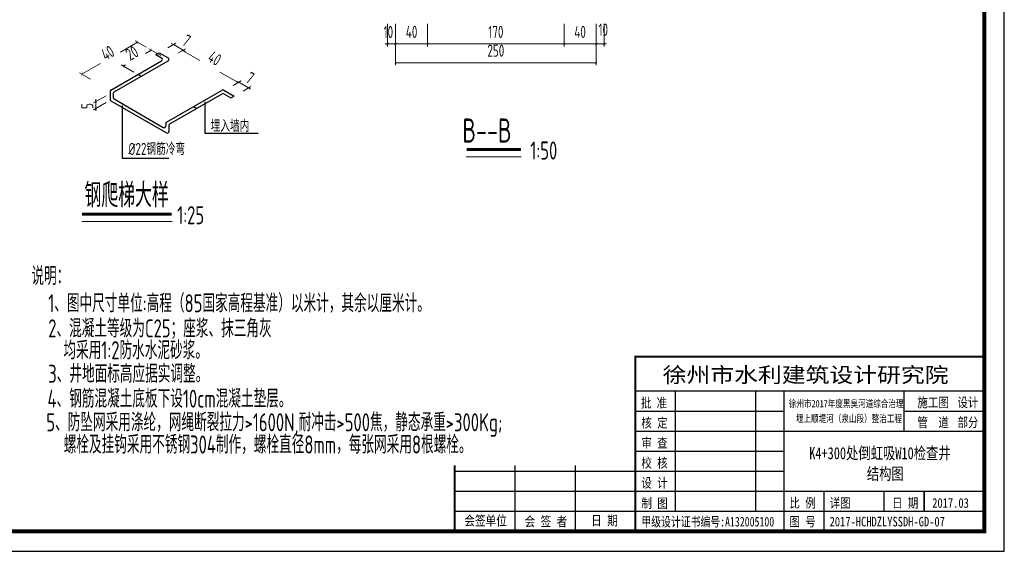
# Model space of a CAD drawing. Header units: millimetres. Extents: x 65530 to 130460, y -103607 to -18875.
# Tile 61 of 75: x 98464 to 100919, y -49551 to -48225. Entities that reach past the tile are written whole.
import ezdxf

# ---------------------------------------------------------------- set-up
doc = ezdxf.new("R2010")
doc.units = ezdxf.units.MM
doc.header["$LTSCALE"] = 0.5
doc.layers.add('GPSCOMMON', color=7, linetype='Continuous')
doc.layers.add('图框', color=7, linetype='Continuous')
doc.layers.add('标注线', color=4, linetype='Continuous', lineweight=13)
doc.styles.add('HzTxt', font='tssdeng.shx', dxfattribs={"width": 0.7, "bigfont": 'hztxt.shx'})
doc.styles.add('图框', font='simfang.ttf', dxfattribs={"width": 0.8, "height": 4})
doc.dimstyles.new('75', dxfattribs={"dimtxt": 45, "dimasz": 12, "dimexe": 12, "dimexo": 12, "dimgap": 15, "dimtad": 1, "dimdec": 0, "dimlfac": 0.5, "dimtxsty": 'HzTxt', "dimblk": 'ARCHTICK', "dimcen": 2.5, "dimclrd": 256, "dimclre": 256, "dimclrt": 256, "dimadec": 0, "dimazin": 0, "dimtfac": 1, "dimtdec": 0, "dimtmove": 2, "dimatfit": 2, "dimfxl": 0, "dimlwd": -1, "dimlwe": -1, "dimarcsym": 0})

# ---------------------------------------------------------------- blocks, each defined once
blk = doc.blocks.new('_ArchTick')
at = {"color": 0, "linetype": 'ByBlock', "const_width": 0.15}
blk.add_lwpolyline([(-0.5, -0.5), (0.5, 0.5)], dxfattribs=at)
blk = doc.blocks.new('*D186')
at = {"layer": 'Defpoints', "color": 0}
for p in [(99821.3, -48225.1), (99901.3, -48225.1), (99821.3, -48285.1)]:
    blk.add_point(p, dxfattribs=at)
at = {"layer": '标注线'}
for p, q in [((99821.3, -48235.1), (99821.3, -48291.1)), ((99901.3, -48235.1), (99901.3, -48291.1)), ((99901.3, -48285.1), (99821.3, -48285.1))]:
    blk.add_line(p, q, dxfattribs=at)
at = {"layer": '标注线', "xscale": 6, "yscale": 6, "zscale": 6, "rotation": 180}
blk.add_blockref('_ArchTick', (99821.3, -48285.1), dxfattribs=at)
at = {"layer": '标注线', "xscale": 6, "yscale": 6, "zscale": 6}
blk.add_blockref('_ArchTick', (99901.3, -48285.1), dxfattribs=at)
at = {"layer": '标注线', "insert": (99861.3, -48255.1), "char_height": 30, "attachment_point": 5, "style": 'HzTxt'}
blk.add_mtext('40', dxfattribs=at)
blk = doc.blocks.new('*D187')
at = {"layer": 'Defpoints', "color": 0}
for p in [(99481.3, -48225.1), (99821.3, -48225.1), (99481.3, -48285.1)]:
    blk.add_point(p, dxfattribs=at)
at = {"layer": '标注线'}
for p, q in [((99481.3, -48235.1), (99481.3, -48291.1)), ((99821.3, -48235.1), (99821.3, -48291.1)), ((99821.3, -48285.1), (99481.3, -48285.1))]:
    blk.add_line(p, q, dxfattribs=at)
at = {"layer": '标注线', "xscale": 6, "yscale": 6, "zscale": 6, "rotation": 180}
blk.add_blockref('_ArchTick', (99481.3, -48285.1), dxfattribs=at)
at = {"layer": '标注线', "xscale": 6, "yscale": 6, "zscale": 6}
blk.add_blockref('_ArchTick', (99821.3, -48285.1), dxfattribs=at)
at = {"layer": '标注线', "insert": (99651.3, -48255.1), "char_height": 30, "attachment_point": 5, "style": 'HzTxt'}
blk.add_mtext('170', dxfattribs=at)
blk = doc.blocks.new('*D188')
at = {"layer": 'Defpoints', "color": 0}
for p in [(99401.3, -48225.1), (99481.3, -48225.1), (99401.3, -48285.1)]:
    blk.add_point(p, dxfattribs=at)
at = {"layer": '标注线'}
for p, q in [((99401.3, -48235.1), (99401.3, -48291.1)), ((99481.3, -48235.1), (99481.3, -48291.1)), ((99481.3, -48285.1), (99401.3, -48285.1))]:
    blk.add_line(p, q, dxfattribs=at)
at = {"layer": '标注线', "xscale": 6, "yscale": 6, "zscale": 6, "rotation": 180}
blk.add_blockref('_ArchTick', (99401.3, -48285.1), dxfattribs=at)
at = {"layer": '标注线', "xscale": 6, "yscale": 6, "zscale": 6}
blk.add_blockref('_ArchTick', (99481.3, -48285.1), dxfattribs=at)
at = {"layer": '标注线', "insert": (99441.3, -48255.1), "char_height": 30, "attachment_point": 5, "style": 'HzTxt'}
blk.add_mtext('40', dxfattribs=at)
blk = doc.blocks.new('*D189')
at = {"layer": 'Defpoints', "color": 0}
for p in [(99401.3, -48225.1), (99901.3, -48225.1), (99901.3, -48331.9)]:
    blk.add_point(p, dxfattribs=at)
at = {"layer": '标注线'}
for p, q in [((99401.3, -48235.1), (99401.3, -48337.9)), ((99901.3, -48235.1), (99901.3, -48337.9)), ((99401.3, -48331.9), (99901.3, -48331.9))]:
    blk.add_line(p, q, dxfattribs=at)
at = {"layer": '标注线', "xscale": 6, "yscale": 6, "zscale": 6, "rotation": 180}
blk.add_blockref('_ArchTick', (99401.3, -48331.9), dxfattribs=at)
at = {"layer": '标注线', "xscale": 6, "yscale": 6, "zscale": 6}
blk.add_blockref('_ArchTick', (99901.3, -48331.9), dxfattribs=at)
at = {"layer": '标注线', "insert": (99651.3, -48301.9), "char_height": 30, "attachment_point": 5, "style": 'HzTxt'}
blk.add_mtext('250', dxfattribs=at)
blk = doc.blocks.new('*D190')
at = {"layer": 'Defpoints', "color": 0}
for p in [(99901.3, -48225.1), (99921.3, -48225.1), (99921.3, -48285.1)]:
    blk.add_point(p, dxfattribs=at)
at = {"layer": '标注线'}
for p, q in [((99901.3, -48235.1), (99901.3, -48291.1)), ((99921.3, -48235.1), (99921.3, -48291.1)), ((99901.3, -48285.1), (99895.3, -48285.1)), ((99901.3, -48285.1), (99921.3, -48285.1)), ((99921.3, -48285.1), (99927.3, -48285.1))]:
    blk.add_line(p, q, dxfattribs=at)
at = {"layer": '标注线', "xscale": 6, "yscale": 6, "zscale": 6}
blk.add_blockref('_ArchTick', (99901.3, -48285.1), dxfattribs=at)
at = {"layer": '标注线', "xscale": 6, "yscale": 6, "zscale": 6, "rotation": 180}
blk.add_blockref('_ArchTick', (99921.3, -48285.1), dxfattribs=at)
at = {"layer": '标注线', "insert": (99919.1, -48249.5), "char_height": 30, "attachment_point": 5, "style": 'HzTxt'}
blk.add_mtext('10', dxfattribs=at)
blk = doc.blocks.new('*D191')
at = {"layer": 'Defpoints', "color": 0}
for p in [(99381.3, -48225.1), (99401.3, -48225.1), (99381.3, -48285.1)]:
    blk.add_point(p, dxfattribs=at)
at = {"layer": '标注线'}
for p, q in [((99381.3, -48235.1), (99381.3, -48291.1)), ((99401.3, -48235.1), (99401.3, -48291.1)), ((99381.3, -48285.1), (99375.3, -48285.1)), ((99401.3, -48285.1), (99381.3, -48285.1)), ((99401.3, -48285.1), (99407.3, -48285.1))]:
    blk.add_line(p, q, dxfattribs=at)
at = {"layer": '标注线', "xscale": 6, "yscale": 6, "zscale": 6}
blk.add_blockref('_ArchTick', (99381.3, -48285.1), dxfattribs=at)
at = {"layer": '标注线', "xscale": 6, "yscale": 6, "zscale": 6, "rotation": 180}
blk.add_blockref('_ArchTick', (99401.3, -48285.1), dxfattribs=at)
at = {"layer": '标注线', "insert": (99383.4, -48255.4), "char_height": 30, "attachment_point": 5, "style": 'HzTxt'}
blk.add_mtext('10', dxfattribs=at)
blk = doc.blocks.new('*D202')
at = {"layer": 'Defpoints', "color": 0}
for p in [(98792.2, -48300.4), (98826.2, -48320.1), (98759, -48361.2)]:
    blk.add_point(p, dxfattribs=at)
at = {"layer": '标注线'}
for p, q in [((98792.2, -48300.4), (98777.8, -48308.8)), ((98816.2, -48314.3), (98786.2, -48297)), ((98749, -48355.4), (98717, -48337)), ((98723, -48340.4), (98728, -48337.5))]:
    blk.add_line(p, q, dxfattribs=at)
at = {"layer": '标注线', "xscale": 6, "yscale": 6, "zscale": 6}
for p, rotation in [((98792.2, -48300.4), 29.99999990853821), ((98723, -48340.4), 209.9999999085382)]:
    blk.add_blockref('_ArchTick', p, dxfattribs=dict(at, rotation=rotation))
at = {"layer": '标注线', "insert": (98744.1, -48307.9), "char_height": 30, "attachment_point": 5, "rotation": 30, "style": 'HzTxt'}
blk.add_mtext('20', dxfattribs=at)
blk = doc.blocks.new('*D203')
at = {"layer": 'Defpoints', "color": 0}
for p in [(98824, -48300.3), (98871.7, -48300.8), (98848.2, -48314.3)]:
    blk.add_point(p, dxfattribs=at)
at = {"layer": '标注线'}
for p, q in [((98834, -48294.5), (98853.4, -48283.3)), ((98847.4, -48286.8), (98842.2, -48283.8)), ((98847.4, -48286.8), (98871.7, -48300.8)), ((98858.2, -48308.5), (98877.7, -48297.3)), ((98871.7, -48300.8), (98876.9, -48303.8))]:
    blk.add_line(p, q, dxfattribs=at)
at = {"layer": '标注线', "xscale": 6, "yscale": 6, "zscale": 6}
for p, rotation in [((98847.4, -48286.8), 329.9999999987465), ((98871.7, -48300.8), 149.9999999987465)]:
    blk.add_blockref('_ArchTick', p, dxfattribs=dict(at, rotation=rotation))
at = {"layer": '标注线', "insert": (98880.2, -48276.6), "char_height": 30, "attachment_point": 5, "rotation": 330, "style": 'HzTxt'}
blk.add_mtext('7', dxfattribs=at)
blk = doc.blocks.new('*D204')
at = {"layer": 'Defpoints', "color": 0}
for p in [(98758.1, -48280.7), (98789.8, -48299), (98651.2, -48379)]:
    blk.add_point(p, dxfattribs=at)
at = {"layer": '标注线'}
for p, q in [((98779.8, -48293.2), (98752.1, -48277.2)), ((98758.1, -48280.7), (98715.5, -48305.3)), ((98619.5, -48360.7), (98665.7, -48334)), ((98641.2, -48373.2), (98613.5, -48357.2))]:
    blk.add_line(p, q, dxfattribs=at)
at = {"layer": '标注线', "xscale": 6, "yscale": 6, "zscale": 6}
for p, rotation in [((98758.1, -48280.7), 30.00000000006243), ((98619.5, -48360.7), 210.0000000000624)]:
    blk.add_blockref('_ArchTick', p, dxfattribs=dict(at, rotation=rotation))
at = {"layer": '标注线', "insert": (98683.6, -48307.6), "char_height": 30, "attachment_point": 5, "rotation": 30, "style": 'HzTxt'}
blk.add_mtext('40', dxfattribs=at)
blk = doc.blocks.new('*D205')
at = {"layer": 'Defpoints', "color": 0}
for p in [(98848.2, -48314.3), (98986.8, -48394.3), (99008.9, -48381.5)]:
    blk.add_point(p, dxfattribs=at)
at = {"layer": '标注线'}
for p, q in [((98858.2, -48308.5), (98876.3, -48298.1)), ((98870.3, -48301.5), (98913.8, -48326.6)), ((99008.9, -48381.5), (98963.5, -48355.4)), ((98996.8, -48388.5), (99014.9, -48378.1))]:
    blk.add_line(p, q, dxfattribs=at)
at = {"layer": '标注线', "xscale": 6, "yscale": 6, "zscale": 6}
for p, rotation in [((98870.3, -48301.5), 150.0000000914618), ((99008.9, -48381.5), 330.0000000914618)]:
    blk.add_blockref('_ArchTick', p, dxfattribs=dict(at, rotation=rotation))
at = {"layer": '标注线', "insert": (98950.2, -48320.9), "char_height": 30, "attachment_point": 5, "rotation": 330, "style": 'HzTxt'}
blk.add_mtext('40', dxfattribs=at)
blk = doc.blocks.new('*D206')
at = {"layer": 'Defpoints', "color": 0}
for p in [(98689.7, -48408.6), (98690.2, -48425.5), (98654.4, -48446.2)]:
    blk.add_point(p, dxfattribs=at)
at = {"layer": '标注线'}
for p, q in [((98679.7, -48414.3), (98648.4, -48432.4)), ((98654.4, -48428.9), (98654.4, -48422.9)), ((98680.2, -48431.3), (98648.4, -48449.6)), ((98654.4, -48428.9), (98654.4, -48446.2)), ((98654.4, -48446.2), (98654.4, -48452.2))]:
    blk.add_line(p, q, dxfattribs=at)
at = {"layer": '标注线', "xscale": 6, "yscale": 6, "zscale": 6}
for p, rotation in [((98654.4, -48428.9), 270), ((98654.4, -48446.2), 90)]:
    blk.add_blockref('_ArchTick', p, dxfattribs=dict(at, rotation=rotation))
at = {"layer": '标注线', "insert": (98633, -48439.9), "char_height": 30, "attachment_point": 5, "rotation": 90, "style": 'HzTxt'}
blk.add_mtext('5', dxfattribs=at)
blk = doc.blocks.new('*D207')
at = {"layer": 'Defpoints', "color": 0}
for p in [(98986.8, -48394.3), (99034.5, -48394.7), (99011.1, -48408.3)]:
    blk.add_point(p, dxfattribs=at)
at = {"layer": '标注线'}
for p, q in [((98996.8, -48388.5), (99016.3, -48377.3)), ((99010.3, -48380.7), (99005.1, -48377.7)), ((99010.3, -48380.7), (99034.5, -48394.7)), ((99021.1, -48402.5), (99040.5, -48391.3)), ((99034.5, -48394.7), (99039.7, -48397.7))]:
    blk.add_line(p, q, dxfattribs=at)
at = {"layer": '标注线', "xscale": 6, "yscale": 6, "zscale": 6}
for p, rotation in [((99010.3, -48380.7), 330.0000000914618), ((99034.5, -48394.7), 150.0000000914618)]:
    blk.add_blockref('_ArchTick', p, dxfattribs=dict(at, rotation=rotation))
at = {"layer": '标注线', "insert": (99038.7, -48369.9), "char_height": 30, "attachment_point": 5, "rotation": 330, "style": 'HzTxt'}
blk.add_mtext('7', dxfattribs=at)

msp = doc.modelspace()

# ---------------------------------------------------------------- linework, layer by layer
at = {"linetype": 'Continuous'}
for p, q in [((98699.68, -48404.67), (98834.24, -48326.98)), ((98803.99, -48311.82), (98811.99, -48307.21)), ((98803.99, -48311.82), (98818.24, -48320.05)), ((98811.99, -48307.21), (98834.24, -48320.05)), ((98758.96, -48361.21), (98766.96, -48365.82)), ((98830.24, -48480.05), (98968.81, -48400.05)), ((98972.81, -48400.05), (98999.06, -48415.21)), ((98689.68, -48403.52), (98689.68, -48423.52)), ((98697.68, -48408.13), (98697.68, -48418.9)), ((98699.68, -48422.36), (98822.24, -48493.12)), ((98838.24, -48484.67), (98968.81, -48409.29)), ((98972.81, -48409.29), (98991.06, -48419.82)), ((98991.06, -48419.82), (98999.06, -48415.21)), ((98691.68, -48426.98), (98830.24, -48506.98)), ((98719.9, -48438.65), (98719.9, -48569.99)), ((98897.52, -48441.21), (98905.52, -48445.82)), ((98925.6, -48429.61), (98925.6, -48508.06)), ((98828.24, -48483.52), (98828.24, -48489.66)), ((98836.24, -48488.13), (98836.24, -48503.52)), ((98925.6, -48508.06), (99058.9, -48508.06)), ((98719.9, -48569.99), (98836.41, -48569.99))]:
    msp.add_line(p, q, dxfattribs=at)
for p, q in [((99998.76, -49065.01), (99998.76, -49500.72)), ((99998.76, -49500.72), (99998.76, -49065.01)), ((99998.76, -49150.72), (100868.76, -49150.72)), ((100098.76, -49450.72), (100098.76, -49150.72)), ((100298.76, -49150.72), (100298.76, -49450.72)), ((100368.76, -49150.72), (100368.76, -49500.72)), ((100668.76, -49250.72), (100668.76, -49150.72)), ((99998.76, -49200.72), (100368.76, -49200.72)), ((100668.76, -49200.72), (100868.76, -49200.72)), ((99998.76, -49250.72), (100868.76, -49250.72)), ((99998.76, -49300.72), (100368.76, -49300.72)), ((99548.76, -49336.89), (99548.76, -49500.72)), ((99548.76, -49350.72), (100368.76, -49350.72)), ((99698.76, -49336.89), (99698.76, -49500.72)), ((99848.76, -49336.89), (99848.76, -49500.72)), ((99548.76, -49400.72), (100868.76, -49400.72)), ((100468.76, -49400.72), (100468.76, -49500.72)), ((100618.76, -49400.72), (100618.76, -49450.72)), ((100718.76, -49400.72), (100718.76, -49450.72)), ((100718.76, -49450.72), (100718.76, -49400.72)), ((99548.76, -49450.72), (100868.76, -49450.72))]:
    msp.add_line(p, q)
msp.add_lwpolyline([(96718.76, -49550.72), (100918.76, -49550.72), (100918.76, -46580.72), (96718.76, -46580.72)], close=True)
for points, const_width in [([(96968.76, -46630.72), (100868.76, -46630.72), (100868.76, -49500.72), (96968.76, -49500.72), (96968.76, -46630.72)], 10), ([(100868.76, -49065.01), (99998.76, -49065.01), (99998.76, -49500.72)], 5), ([(99548.76, -49336.89), (99548.76, -49500.72)], 5)]:
    msp.add_lwpolyline(points, dxfattribs=dict(const_width=const_width))
for centre, start, end in [((98816.24, -48323.52), 300, 60), ((98832.24, -48323.52), 300, 60), ((98693.68, -48403.52), 120, 180), ((98970.81, -48403.52), 60, 120), ((98693.68, -48423.52), 180, 240), ((98701.68, -48408.13), 120, 180), ((98701.68, -48418.9), 180, 240), ((98970.81, -48412.75), 60, 120), ((98824.24, -48489.66), 240, 0), ((98832.24, -48483.52), 120, 180), ((98840.24, -48488.13), 120, 180), ((98832.24, -48503.52), 240, 0)]:
    msp.add_arc(centre, 4, start, end, dxfattribs=at)
at = {"layer": 'GPSCOMMON', "lineweight": -3}
msp.add_line((98691.68, -48400.05), (98818.24, -48326.98), dxfattribs=at)
at = {"layer": '标注线'}
for p, q in [((99714.76, -48566.56), (99577.22, -48566.56)), ((98619.45, -48727.9), (98844.14, -48727.9))]:
    msp.add_line(p, q, dxfattribs=at)
at = {"layer": '标注线', "const_width": 8}
for points in [[(99714.25, -48548.47), (99578.25, -48548.47)], [(98619.96, -48709.82), (98843.12, -48709.82)]]:
    msp.add_lwpolyline(points, dxfattribs=at)

# ---------------------------------------------------------------- texts
at = {"style": '图框'}
for s, height, width, p in [('徐州市水利建筑设计研究院', 37.8571, 1.15, (100067.1, -49129.57)), ('批 准', 24, 0.8, (100012.76, -49192.26)), ('徐州市2017年度黑臭河道综合治理 ', 18, 0.75, (100381.58, -49191.28)), ('施工图', 24, 0.8, (100702.02, -49191.28)), ('设计', 24, 0.8, (100801.92, -49191.28)), (' 堰上顺堤河（泉山段）整治工程 ', 18, 0.75, (100389.05, -49228.57)), ('核 定', 24, 0.8, (100014.02, -49242)), ('管  道', 24, 0.8, (100702.02, -49240.95)), ('部分', 24, 0.8, (100801.92, -49240.95)), ('审 查', 24, 0.8, (100014.02, -49292)), ('校 核', 24, 0.8, (100014.02, -49342)), ('设 计', 24, 0.8, (100014.02, -49392)), ('制 图', 24, 0.8, (100014.35, -49442.69)), ('比 例', 24, 0.8, (100383.25, -49442.08)), ('详图', 24, 0.8, (100483.25, -49442.08)), ('日 期', 24, 0.8, (100639.02, -49442.08)), ('2017.03', 24, 0.8, (100739.02, -49442.08)), ('会签单位', 24.286, 0.8, (99572.71, -49486.24)), ('会 签 者', 24.286, 0.8, (99723.05, -49488.38)), ('日 期', 24.286, 0.8, (99888.89, -49485.99)), ('甲级设计证书编号:A132005100', 24, 0.75, (100014.04, -49488.8)), ('图 号', 24, 0.8, (100383.25, -49488.66)), ('2017-HCHDZLYSSDH-GD-07', 24, 0.8, (100483.25, -49488.66))]:
    msp.add_text(s, height=height, dxfattribs=dict(at, width=width)).set_placement(p)
at = {"layer": '图框', "style": '图框', "width": 0.75}
for s, p in [('K4+300处倒虹吸W10检查井', (100432.46, -49320.89)), ('结构图 ', (100576.09, -49372.06))]:
    msp.add_text(s, height=30, dxfattribs=at).set_placement(p)
at = {"layer": '标注线', "style": 'HzTxt', "width": 0.7}
for s, height, p in [('埋入墙内', 30, (98940.36, -48504.48)), ('B--B', 60, (99567.78, -48531.07)), ('%%C22钢筋冷弯', 30, (98735.44, -48561.93)), ('1:50', 45, (99737.11, -48573.42)), ('钢爬梯大样', 60, (98625.89, -48692.41)), ('1:25', 45, (98856.95, -48734.76)), ('说明：', 45, (98493.61, -48886.49)), ('1、图中尺寸单位:高程（85国家高程基准）以米计，其余以厘米计。', 45, (98535.48, -48954.43)), ('2、混凝土等级为C25；座浆、抹三角灰', 45, (98535.48, -49017.15)), ('    均采用1:2防水水泥砂浆。', 45, (98496.8, -49071.66)), ('3、井地面标高应据实调整。', 45, (98535.48, -49130.27)), ('4、钢筋混凝土底板下设10cm混凝土垫层。', 45, (98533.65, -49192.43)), ('5、防坠网采用涤纶，网绳断裂拉力>1600N,耐冲击>500焦，静态承重>300Kg;', 45, (98530.68, -49251.38)), ('    螺栓及挂钩采用不锈钢304制作，螺栓直径8mm，每张网采用8根螺栓。', 45, (98497.65, -49306.86))]:
    msp.add_text(s, height=height, dxfattribs=at).set_placement(p)

# ---------------------------------------------------------------- dimensions: what is measured, and where the dimension line sits
at = {"layer": '标注线'}
for base, p1, p2, picture, middle in [((99381.29, -48285.11), (99401.29, -48225.08), (99381.29, -48225.08), '*D191', (99383.37, -48255.43)), ((99921.3, -48285.11), (99901.34, -48225.08), (99921.3, -48225.08), '*D190', (99919.11, -48249.45))]:
    dim = msp.add_linear_dim(base=base, p1=p1, p2=p2, angle=180, dimstyle='75', override={"dimtxt": 30, "dimasz": 6, "dimexe": 6, "dimexo": 10}, dxfattribs=at)
    dim.commit()
    dim.dimension.update_dxf_attribs({"geometry": picture, "text_midpoint": middle, "dimtype": 160})
for base, p1, p2, picture, middle in [((99401.29, -48285.11), (99481.34, -48225.08), (99401.29, -48225.08), '*D188', (99441.31, -48255.11)), ((99901.34, -48331.94), (99401.29, -48225.08), (99901.34, -48225.08), '*D189', (99651.31, -48301.94)), ((99481.34, -48285.11), (99821.34, -48225.08), (99481.34, -48225.08), '*D187', (99651.34, -48255.11)), ((99821.34, -48285.11), (99901.34, -48225.08), (99821.34, -48225.08), '*D186', (99861.34, -48255.11))]:
    dim = msp.add_linear_dim(base=base, p1=p1, p2=p2, angle=180, dimstyle='75', override={"dimtxt": 30, "dimasz": 6, "dimexe": 6, "dimexo": 10}, dxfattribs=at)
    dim.commit()
    dim.dimension.update_dxf_attribs({"geometry": picture, "text_midpoint": middle})
for base, p1, p2, angle, text, picture, middle, dimtype in [((98871.66, -48300.76), (98823.99, -48300.28), (98848.24, -48314.28), 330, '7', '*D203', (98880.16, -48276.55), 161), ((98758.07, -48280.69), (98651.23, -48379.01), (98789.8, -48299.01), 30, '40', '*D204', (98683.63, -48307.62), 161), ((98792.24, -48300.42), (98758.96, -48361.21), (98826.24, -48320.05), 210, '20', '*D202', (98744.11, -48307.93), 160), ((99008.87, -48381.54), (98848.24, -48314.28), (98986.81, -48394.28), 150, '40', '*D205', (98950.25, -48320.93), 160), ((99034.5, -48394.74), (98986.81, -48394.28), (99011.06, -48408.28), 150, '7', '*D207', (99038.74, -48369.86), 160), ((98654.44, -48446.17), (98689.68, -48408.57), (98690.21, -48425.52), 90, '5', '*D206', (98633.03, -48439.94), 160)]:
    dim = msp.add_linear_dim(base=base, p1=p1, p2=p2, angle=angle, text=text, dimstyle='75', override={"dimtxt": 30, "dimasz": 6, "dimexe": 6, "dimexo": 10}, dxfattribs=at)
    dim.commit()
    dim.dimension.update_dxf_attribs({"geometry": picture, "text_midpoint": middle, "dimtype": dimtype})

doc.saveas('drawing.dxf')
